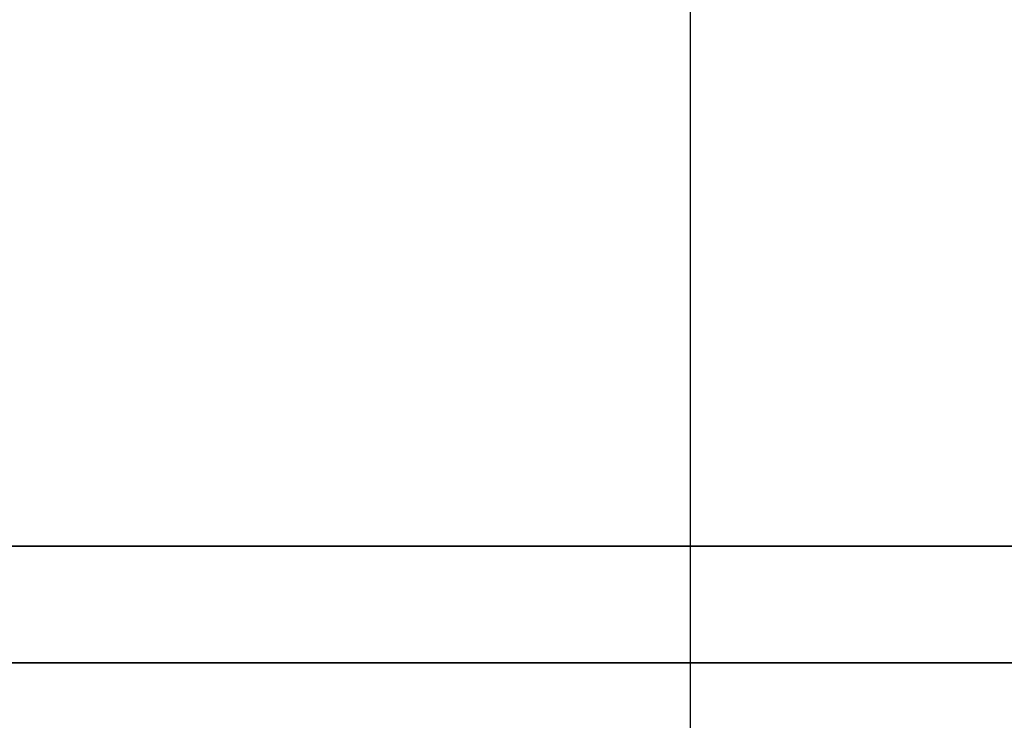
# Model space of a CAD drawing. Header units: millimetres. Extents: x -386 to 3135, y -1989 to 860.
# Tile 226 of 256: x -78.21 to -76.28, y -613.74 to -612.36. Entities that reach past the tile are written whole.
import ezdxf

# ---------------------------------------------------------------- set-up
doc = ezdxf.new("R2010")
doc.units = ezdxf.units.MM
doc.layers.get('0').update_dxf_attribs({"linetype": 'CONTINUOUS'})
doc.layers.add('DIM', color=4, linetype='CONTINUOUS')
doc.layers.add('layer 1', color=7, linetype='CONTINUOUS')

# ---------------------------------------------------------------- blocks, each defined once
blk = doc.blocks.new('TBI MOTION logo(完整正式版)')
at = {"layer": 'layer 1', "color": 22, "lineweight": 35}
blk.add_open_spline([(75.90875, -9.47875), (75.90875, -9.47875), (75.90875, -12.28625), (75.90875, -12.28625), (75.90875, -12.28625), (75.90875, -12.28625), (75.90875, -12.47875), (75.90875, -12.47875), (75.90875, -12.47875), (75.90875, -12.47875), (75.71625, -12.47875), (75.71625, -12.47875), (75.71625, -12.47875), (75.71625, -12.47875), (-88.32875, -12.47875), (-88.32875, -12.47875), (-88.32875, -12.47875), (-88.32875, -12.47875), (-88.32875, -13.29375), (-88.32875, -13.29375), (-88.32875, -13.29375), (-88.32875, -13.29375), (82.89125, -13.29375), (82.89125, -13.29375), (82.89125, -13.29375), (82.89125, -13.29375), (75.90875, -9.47875), (75.90875, -9.47875)], degree=3, knots=[0, 0, 0, 0, 0.1428571, 0.1428571, 0.1428571, 0.1428572, 0.2857143, 0.2857143, 0.2857143, 0.2857143, 0.4285714, 0.4285714, 0.4285714, 0.4285714, 0.5714286, 0.5714286, 0.5714286, 0.5714286, 0.7142857, 0.7142857, 0.7142857, 0.7142857, 0.8571429, 0.8571429, 0.8571429, 0.8571429, 1, 1, 1, 1], dxfattribs=at)

msp = doc.modelspace()

# ---------------------------------------------------------------- linework, layer by layer
at = {"ltscale": 0.2}
msp.add_line((-76.894, -637.1682), (-76.894, -611.4183), dxfattribs=at)

# ---------------------------------------------------------------- block references
at = {"layer": 'DIM', "color": 7, "xscale": 0.2802190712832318, "yscale": 0.2802190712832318, "zscale": 0.2802190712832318}
msp.add_blockref('TBI MOTION logo(完整正式版)', (-83.8511, -609.8975), dxfattribs=at)

doc.saveas('drawing.dxf')
